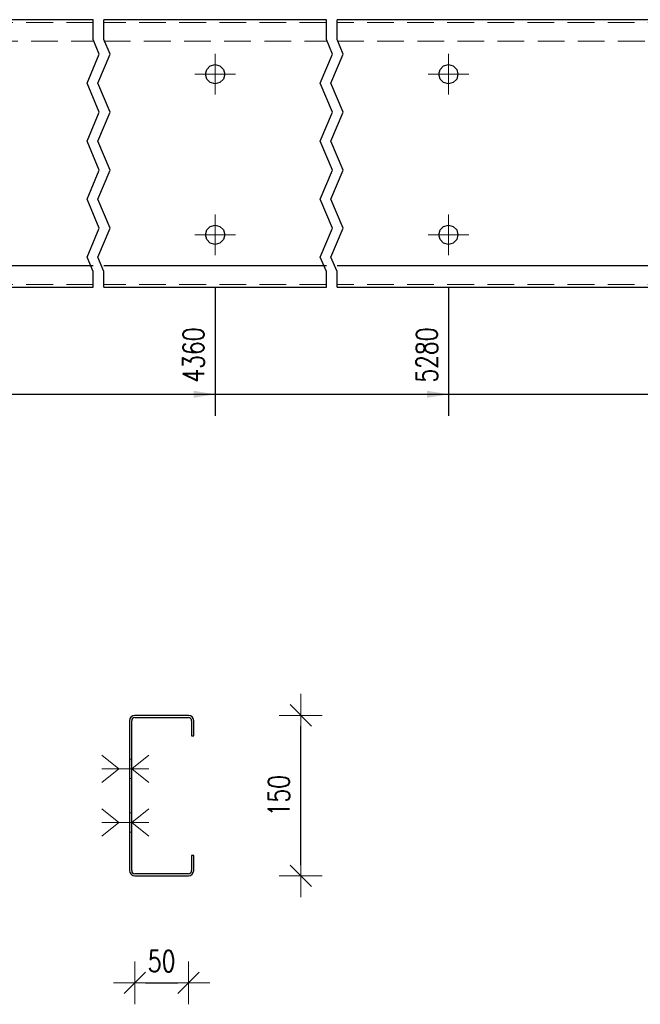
# Model space of a CAD drawing. Header units: millimetres. Extents: x -136 to 717, y 10101 to 10771.
# Tile 26 of 39: x 382 to 440, y 10310 to 10402. Entities that reach past the tile are written whole.
import ezdxf

# ---------------------------------------------------------------- set-up
doc = ezdxf.new("R2010")
doc.units = ezdxf.units.MM
doc.header["$LTSCALE"] = 10
doc.linetypes.add('HIDDEN', pattern=[0.375, 0.25, -0.125])
doc.linetypes.add('MITTE', pattern=[2, 1.25, -0.25, 0.25, -0.25])
doc.layers.get('Defpoints').update_dxf_attribs({"color": 1})
for name, color, linetype, lineweight in [('PS_Bolt', 4, 'Continuous', 13), ('PS_DIM', 4, 'Continuous', 13), ('PS_Hidden', 2, 'HIDDEN', 9), ('PS_Mid', 5, 'MITTE', 15), ('PS_Shape', 161, 'Continuous', 30), ('PS_SOLID', 7, 'Continuous', 30)]:
    doc.layers.add(name, color=color, linetype=linetype, lineweight=lineweight)
doc.styles.add('simplex', font='simplex.shx', dxfattribs={"width": 0.75})
doc.dimstyles.new('1_10_GŁ_DS1-LS10', dxfattribs={"dimtxt": 2, "dimasz": 2, "dimexe": 2, "dimexo": 5, "dimgap": 1, "dimtad": 1, "dimjust": 4, "dimdec": 0, "dimlfac": 10, "dimtxsty": 'simplex', "dimblk1": 'NONE', "dimsah": 1, "dimcen": 2, "dimclrd": 256, "dimclre": 256, "dimclrt": 3, "dimadec": 1, "dimazin": 0, "dimtfac": 1, "dimtdec": 0, "dimtmove": 2, "dimatfit": 3, "dimfxl": 1, "dimarcsym": 0})
doc.dimstyles.new('1_10_PRZ_DS1-LS10', dxfattribs={"dimtxt": 2, "dimasz": 1, "dimexe": 2, "dimexo": 5, "dimgap": 1, "dimtad": 1, "dimdec": 0, "dimlfac": 10, "dimtxsty": 'simplex', "dimblk": 'dimznak', "dimcen": 2, "dimse1": 1, "dimse2": 1, "dimclrt": 3, "dimadec": 1, "dimazin": 0, "dimtfac": 1, "dimtdec": 0, "dimtix": 1, "dimtmove": 2, "dimatfit": 3, "dimldrblk": 'dim-grot', "dimfxl": 1, "dimarcsym": 0})

# ---------------------------------------------------------------- blocks, each defined once
blk = doc.blocks.new('*D263')
at = {"layer": 'Defpoints', "color": 0, "transparency": 16777216}
for p in [(400.364, 10381.666), (280.364, 10376.766), (400.364, 10366.766)]:
    blk.add_point(p, dxfattribs=at)
at = {"layer": 'PS_DIM', "lineweight": -2, "transparency": 16777216}
for p, q in [((400.364, 10376.666), (400.364, 10364.766)), ((280.364, 10371.766), (280.364, 10364.766)), ((280.364, 10366.766), (398.364, 10366.766))]:
    blk.add_line(p, q, dxfattribs=at)
at = {"layer": 'PS_DIM', "transparency": 16777216}
blk.add_solid([(398.364, 10367.099), (398.364, 10366.433), (400.364, 10366.766)], dxfattribs=at)
at = {"layer": 'PS_DIM', "color": 3, "transparency": 16777216, "insert": (398.344, 10370.429), "char_height": 2, "attachment_point": 5, "rotation": 90, "style": 'simplex'}
blk.add_mtext('4360', dxfattribs=at)
blk = doc.blocks.new('_None')
blk = doc.blocks.new('*D264')
at = {"layer": 'Defpoints', "color": 0, "transparency": 16777216}
for p in [(422.164, 10381.666), (280.364, 10376.766), (422.164, 10366.766)]:
    blk.add_point(p, dxfattribs=at)
at = {"layer": 'PS_DIM', "lineweight": -2, "transparency": 16777216}
for p, q in [((422.164, 10376.666), (422.164, 10364.766)), ((280.364, 10371.766), (280.364, 10364.766)), ((280.364, 10366.766), (420.164, 10366.766))]:
    blk.add_line(p, q, dxfattribs=at)
at = {"layer": 'PS_DIM', "transparency": 16777216}
blk.add_solid([(420.164, 10367.099), (420.164, 10366.433), (422.164, 10366.766)], dxfattribs=at)
at = {"layer": 'PS_DIM', "color": 3, "transparency": 16777216, "insert": (420.144, 10370.429), "char_height": 2, "attachment_point": 5, "rotation": 90, "style": 'simplex'}
blk.add_mtext('5280', dxfattribs=at)
blk = doc.blocks.new('*D265')
at = {"layer": 'Defpoints', "color": 0, "transparency": 16777216}
for p in [(459.164, 10381.666), (280.364, 10376.766), (459.164, 10366.766)]:
    blk.add_point(p, dxfattribs=at)
at = {"layer": 'PS_DIM', "lineweight": -2, "transparency": 16777216}
for p, q in [((459.164, 10376.666), (459.164, 10364.766)), ((280.364, 10371.766), (280.364, 10364.766)), ((280.364, 10366.766), (457.164, 10366.766))]:
    blk.add_line(p, q, dxfattribs=at)
at = {"layer": 'PS_DIM', "transparency": 16777216}
blk.add_solid([(457.164, 10367.099), (457.164, 10366.433), (459.164, 10366.766)], dxfattribs=at)
at = {"layer": 'PS_DIM', "color": 3, "transparency": 16777216, "insert": (457.144, 10370.429), "char_height": 2, "attachment_point": 5, "rotation": 90, "style": 'simplex'}
blk.add_mtext('5650', dxfattribs=at)
blk = doc.blocks.new('*D266')
at = {"layer": 'Defpoints', "color": 0, "transparency": 16777216}
for p in [(480.964, 10381.666), (280.364, 10376.766), (480.964, 10366.766)]:
    blk.add_point(p, dxfattribs=at)
at = {"layer": 'PS_DIM', "lineweight": -2, "transparency": 16777216}
for p, q in [((480.964, 10376.666), (480.964, 10364.766)), ((280.364, 10371.766), (280.364, 10364.766)), ((280.364, 10366.766), (478.964, 10366.766))]:
    blk.add_line(p, q, dxfattribs=at)
at = {"layer": 'PS_DIM', "transparency": 16777216}
blk.add_solid([(478.964, 10367.099), (478.964, 10366.433), (480.964, 10366.766)], dxfattribs=at)
at = {"layer": 'PS_DIM', "color": 3, "transparency": 16777216, "insert": (478.944, 10370.286), "char_height": 2, "attachment_point": 5, "rotation": 90, "style": 'simplex'}
blk.add_mtext('6180', dxfattribs=at)
blk = doc.blocks.new('*D267')
at = {"layer": 'Defpoints', "color": 0, "transparency": 16777216}
for p in [(488.964, 10381.666), (280.364, 10376.766), (488.964, 10366.766)]:
    blk.add_point(p, dxfattribs=at)
at = {"layer": 'PS_DIM', "lineweight": -2, "transparency": 16777216}
for p, q in [((488.964, 10376.666), (488.964, 10364.766)), ((280.364, 10371.766), (280.364, 10364.766)), ((280.364, 10366.766), (486.964, 10366.766))]:
    blk.add_line(p, q, dxfattribs=at)
at = {"layer": 'PS_DIM', "transparency": 16777216}
blk.add_solid([(486.964, 10367.099), (486.964, 10366.433), (488.964, 10366.766)], dxfattribs=at)
at = {"layer": 'PS_DIM', "color": 3, "transparency": 16777216, "insert": (486.944, 10370.429), "char_height": 2, "attachment_point": 5, "rotation": 90, "style": 'simplex'}
blk.add_mtext('6260', dxfattribs=at)
blk = doc.blocks.new('*D268')
at = {"layer": 'Defpoints', "color": 0, "transparency": 16777216}
for p in [(510.764, 10381.666), (280.364, 10376.766), (510.764, 10366.766)]:
    blk.add_point(p, dxfattribs=at)
at = {"layer": 'PS_DIM', "lineweight": -2, "transparency": 16777216}
for p, q in [((510.764, 10376.666), (510.764, 10364.766)), ((280.364, 10371.766), (280.364, 10364.766)), ((280.364, 10366.766), (508.764, 10366.766))]:
    blk.add_line(p, q, dxfattribs=at)
at = {"layer": 'PS_DIM', "transparency": 16777216}
blk.add_solid([(508.764, 10367.099), (508.764, 10366.433), (510.764, 10366.766)], dxfattribs=at)
at = {"layer": 'PS_DIM', "color": 3, "transparency": 16777216, "insert": (508.744, 10370.429), "char_height": 2, "attachment_point": 5, "rotation": 90, "style": 'simplex'}
blk.add_mtext('6790', dxfattribs=at)
blk = doc.blocks.new('*D269')
at = {"layer": 'Defpoints', "color": 0, "transparency": 16777216}
for p in [(280.364, 10376.766), (513.764, 10376.766), (513.764, 10366.766)]:
    blk.add_point(p, dxfattribs=at)
at = {"layer": 'PS_DIM', "lineweight": -2, "transparency": 16777216}
for p, q in [((280.364, 10371.766), (280.364, 10364.766)), ((513.764, 10371.766), (513.764, 10364.766)), ((280.364, 10366.766), (511.764, 10366.766))]:
    blk.add_line(p, q, dxfattribs=at)
at = {"layer": 'PS_DIM', "transparency": 16777216}
blk.add_solid([(511.764, 10367.099), (511.764, 10366.433), (513.764, 10366.766)], dxfattribs=at)
at = {"layer": 'PS_DIM', "color": 3, "transparency": 16777216, "insert": (512.186, 10370.45), "char_height": 2, "attachment_point": 5, "rotation": 90, "style": 'simplex'}
blk.add_mtext('6820', dxfattribs=at)
blk = doc.blocks.new('dimznak')
at = {"color": 0}
for points in [[(0, 2), (0, -2)], [(-2, 0), (2, 0)]]:
    blk.add_lwpolyline(points, dxfattribs=at)
at = {"color": 2}
blk.add_lwpolyline([(1, 1), (-1, -1)], dxfattribs=at)
blk = doc.blocks.new('*D288')
at = {"layer": 'Defpoints', "color": 0, "transparency": 16777216}
for p in [(392.864, 10321.766), (397.864, 10321.766), (397.864, 10311.766)]:
    blk.add_point(p, dxfattribs=at)
at = {"layer": 'PS_DIM', "color": 0, "lineweight": -2, "transparency": 16777216}
blk.add_line((393.864, 10311.766), (396.864, 10311.766), dxfattribs=at)
at = {"layer": 'PS_DIM', "color": 0, "lineweight": -2, "transparency": 16777216, "rotation": 180}
blk.add_blockref('dimznak', (392.864, 10311.766), dxfattribs=at)
at = {"layer": 'PS_DIM', "color": 0, "lineweight": -2, "transparency": 16777216}
blk.add_blockref('dimznak', (397.864, 10311.766), dxfattribs=at)
at = {"layer": 'PS_DIM', "color": 3, "transparency": 16777216, "insert": (395.364, 10313.806), "char_height": 2, "attachment_point": 5, "style": 'simplex'}
blk.add_mtext('50', dxfattribs=at)
blk = doc.blocks.new('dim-grot')
blk.add_hatch(color=256).paths.add_polyline_path([(0, 0), (-2, 0.5), (-2, -0.5)])
blk.add_lwpolyline([(0, 0), (-2, 0.5), (-2, -0.5), (0, 0)])
blk = doc.blocks.new('*D289')
at = {"layer": 'Defpoints', "color": 0, "transparency": 16777216}
for p in [(398.364, 10336.766), (408.364, 10336.766), (398.364, 10321.766)]:
    blk.add_point(p, dxfattribs=at)
at = {"layer": 'PS_DIM', "color": 0, "lineweight": -2, "transparency": 16777216}
blk.add_line((408.364, 10322.766), (408.364, 10335.766), dxfattribs=at)
for p, rotation in [((408.364, 10336.766), 90), ((408.364, 10321.766), 270)]:
    blk.add_blockref('dimznak', p, dxfattribs=dict(at, rotation=rotation))
at = {"layer": 'PS_DIM', "color": 3, "transparency": 16777216, "insert": (406.324, 10329.266), "char_height": 2, "attachment_point": 5, "rotation": 90, "style": 'simplex'}
blk.add_mtext('150', dxfattribs=at)
blk = doc.blocks.new('*X587')
at = {"color": 1}
for p, q in [((388.964, 10399.909), (388.964, 10401.766)), ((389.964, 10399.909), (389.964, 10401.766)), ((410.764, 10399.909), (410.764, 10401.766)), ((411.764, 10399.909), (411.764, 10401.766)), ((389.537, 10398.554), (388.964, 10399.909)), ((390.537, 10398.554), (389.964, 10399.909)), ((411.337, 10398.554), (410.764, 10399.909)), ((412.337, 10398.554), (411.764, 10399.909)), ((388.392, 10395.845), (389.537, 10398.554)), ((389.392, 10395.845), (390.537, 10398.554)), ((410.192, 10395.845), (411.337, 10398.554)), ((411.192, 10395.845), (412.337, 10398.554)), ((389.537, 10393.136), (388.392, 10395.845)), ((390.537, 10393.136), (389.392, 10395.845)), ((411.337, 10393.136), (410.192, 10395.845)), ((412.337, 10393.136), (411.192, 10395.845)), ((388.392, 10390.427), (389.537, 10393.136)), ((389.392, 10390.427), (390.537, 10393.136)), ((410.192, 10390.427), (411.337, 10393.136)), ((411.192, 10390.427), (412.337, 10393.136)), ((389.537, 10387.718), (388.392, 10390.427)), ((390.537, 10387.718), (389.392, 10390.427)), ((411.337, 10387.718), (410.192, 10390.427)), ((412.337, 10387.718), (411.192, 10390.427)), ((388.392, 10385.009), (389.537, 10387.718)), ((389.392, 10385.009), (390.537, 10387.718)), ((410.192, 10385.009), (411.337, 10387.718)), ((411.192, 10385.009), (412.337, 10387.718)), ((389.537, 10382.3), (388.392, 10385.009)), ((390.537, 10382.3), (389.392, 10385.009)), ((411.337, 10382.3), (410.192, 10385.009)), ((412.337, 10382.3), (411.192, 10385.009)), ((388.392, 10379.591), (389.537, 10382.3)), ((389.392, 10379.591), (390.537, 10382.3)), ((410.192, 10379.591), (411.337, 10382.3)), ((411.192, 10379.591), (412.337, 10382.3)), ((388.964, 10378.237), (388.392, 10379.591)), ((389.964, 10378.237), (389.392, 10379.591)), ((410.764, 10378.237), (410.192, 10379.591)), ((411.764, 10378.237), (411.192, 10379.591)), ((388.964, 10376.766), (388.964, 10378.237)), ((389.964, 10376.766), (389.964, 10378.237)), ((410.764, 10376.766), (410.764, 10378.237)), ((411.764, 10376.766), (411.764, 10378.237))]:
    blk.add_line(p, q, dxfattribs=at)
at = {"layer": 'PS_Hidden', "color": 2, "linetype": 'HIDDEN'}
for p, q in [((388.964, 10401.516), (368.164, 10401.516)), ((410.764, 10401.516), (389.964, 10401.516)), ((469.564, 10401.516), (411.764, 10401.516)), ((368.164, 10399.766), (388.964, 10399.766)), ((389.964, 10399.766), (410.764, 10399.766)), ((411.764, 10399.766), (469.564, 10399.766)), ((388.964, 10377.016), (368.164, 10377.016)), ((410.764, 10377.016), (389.964, 10377.016)), ((469.564, 10377.016), (411.764, 10377.016))]:
    blk.add_line(p, q, dxfattribs=at)
at = {"layer": 'PS_Mid', "color": 5, "linetype": 'MITTE'}
for p, q in [((400.364, 10398.566), (400.364, 10394.766)), ((422.164, 10398.566), (422.164, 10394.766)), ((402.264, 10396.666), (398.464, 10396.666)), ((424.064, 10396.666), (420.264, 10396.666)), ((400.364, 10383.566), (400.364, 10379.766)), ((422.164, 10383.566), (422.164, 10379.766)), ((402.264, 10381.666), (398.464, 10381.666)), ((424.064, 10381.666), (420.264, 10381.666))]:
    blk.add_line(p, q, dxfattribs=at)
at = {"layer": 'PS_SOLID', "color": 7, "linetype": 'Continuous'}
for p, q in [((388.964, 10401.766), (378.564, 10401.766)), ((400.364, 10401.766), (389.964, 10401.766)), ((410.764, 10401.766), (400.364, 10401.766)), ((422.164, 10401.766), (411.764, 10401.766)), ((459.164, 10401.766), (422.164, 10401.766)), ((399.464, 10396.666), (399.585, 10397.116)), ((399.585, 10397.116), (399.914, 10397.445)), ((399.914, 10397.445), (400.364, 10397.566)), ((400.364, 10397.566), (400.814, 10397.445)), ((400.814, 10397.445), (401.144, 10397.116)), ((401.144, 10397.116), (401.264, 10396.666)), ((421.264, 10396.666), (421.385, 10397.116)), ((421.385, 10397.116), (421.714, 10397.445)), ((421.714, 10397.445), (422.164, 10397.566)), ((422.164, 10397.566), (422.614, 10397.445)), ((422.614, 10397.445), (422.944, 10397.116)), ((422.944, 10397.116), (423.064, 10396.666)), ((399.585, 10396.216), (399.464, 10396.666)), ((399.914, 10395.887), (399.585, 10396.216)), ((401.144, 10396.216), (400.814, 10395.887)), ((401.264, 10396.666), (401.144, 10396.216)), ((421.385, 10396.216), (421.264, 10396.666)), ((421.714, 10395.887), (421.385, 10396.216)), ((422.944, 10396.216), (422.614, 10395.887)), ((423.064, 10396.666), (422.944, 10396.216)), ((400.364, 10395.766), (399.914, 10395.887)), ((400.814, 10395.887), (400.364, 10395.766)), ((422.164, 10395.766), (421.714, 10395.887)), ((422.614, 10395.887), (422.164, 10395.766)), ((399.585, 10382.116), (399.914, 10382.445)), ((399.914, 10382.445), (400.364, 10382.566)), ((400.364, 10382.566), (400.814, 10382.445)), ((400.814, 10382.445), (401.144, 10382.116)), ((421.385, 10382.116), (421.714, 10382.445)), ((421.714, 10382.445), (422.164, 10382.566)), ((422.164, 10382.566), (422.614, 10382.445)), ((422.614, 10382.445), (422.944, 10382.116)), ((399.464, 10381.666), (399.585, 10382.116)), ((399.585, 10381.216), (399.464, 10381.666)), ((401.144, 10382.116), (401.264, 10381.666)), ((401.264, 10381.666), (401.144, 10381.216)), ((421.264, 10381.666), (421.385, 10382.116)), ((421.385, 10381.216), (421.264, 10381.666)), ((422.944, 10382.116), (423.064, 10381.666)), ((423.064, 10381.666), (422.944, 10381.216)), ((399.914, 10380.887), (399.585, 10381.216)), ((400.364, 10380.766), (399.914, 10380.887)), ((400.814, 10380.887), (400.364, 10380.766)), ((401.144, 10381.216), (400.814, 10380.887)), ((421.714, 10380.887), (421.385, 10381.216)), ((422.164, 10380.766), (421.714, 10380.887)), ((422.614, 10380.887), (422.164, 10380.766)), ((422.944, 10381.216), (422.614, 10380.887)), ((388.964, 10378.766), (368.164, 10378.766)), ((410.764, 10378.766), (389.964, 10378.766)), ((469.564, 10378.766), (411.764, 10378.766)), ((368.164, 10376.766), (388.964, 10376.766)), ((389.964, 10376.766), (410.764, 10376.766)), ((411.764, 10376.766), (469.564, 10376.766))]:
    blk.add_line(p, q, dxfattribs=at)
blk = doc.blocks.new('*X612')
at = {"color": 3, "linetype": 'Continuous'}
for p, q in [((391.364, 10326.766), (389.764, 10328.046)), ((392.564, 10326.766), (394.164, 10328.046)), ((389.764, 10325.486), (391.364, 10326.766)), ((389.764, 10326.766), (394.164, 10326.766)), ((394.164, 10325.486), (392.564, 10326.766))]:
    blk.add_line(p, q, dxfattribs=at)
blk = doc.blocks.new('*X613')
at = {"color": 3, "linetype": 'Continuous'}
for p, q in [((391.364, 10331.766), (389.764, 10333.046)), ((392.564, 10331.766), (394.164, 10333.046)), ((389.764, 10330.486), (391.364, 10331.766)), ((389.764, 10331.766), (394.164, 10331.766)), ((394.164, 10330.486), (392.564, 10331.766))]:
    blk.add_line(p, q, dxfattribs=at)
blk = doc.blocks.new('*X614')
at = {"color": 3, "linetype": 'Continuous'}
for p, q in [((391.364, 10331.766), (389.764, 10333.046)), ((392.564, 10331.766), (394.164, 10333.046)), ((389.764, 10330.486), (391.364, 10331.766)), ((389.764, 10331.766), (394.164, 10331.766)), ((394.164, 10330.486), (392.564, 10331.766))]:
    blk.add_line(p, q, dxfattribs=at)
blk = doc.blocks.new('*X615')
at = {"color": 3, "linetype": 'Continuous'}
for p, q in [((391.364, 10326.766), (389.764, 10328.046)), ((392.564, 10326.766), (394.164, 10328.046)), ((389.764, 10325.486), (391.364, 10326.766)), ((389.764, 10326.766), (394.164, 10326.766)), ((394.164, 10325.486), (392.564, 10326.766))]:
    blk.add_line(p, q, dxfattribs=at)
blk = doc.blocks.new('*X616')
at = {"color": 3, "linetype": 'Continuous'}
for p, q in [((391.364, 10326.766), (389.764, 10328.046)), ((392.564, 10326.766), (394.164, 10328.046)), ((389.764, 10325.486), (391.364, 10326.766)), ((389.764, 10326.766), (394.164, 10326.766)), ((394.164, 10325.486), (392.564, 10326.766))]:
    blk.add_line(p, q, dxfattribs=at)
blk = doc.blocks.new('*X617')
at = {"color": 3, "linetype": 'Continuous'}
for p, q in [((391.364, 10331.766), (389.764, 10333.046)), ((392.564, 10331.766), (394.164, 10333.046)), ((389.764, 10330.486), (391.364, 10331.766)), ((389.764, 10331.766), (394.164, 10331.766)), ((394.164, 10330.486), (392.564, 10331.766))]:
    blk.add_line(p, q, dxfattribs=at)
blk = doc.blocks.new('*X618')
at = {"layer": 'PS_Hidden', "color": 2, "linetype": 'HIDDEN'}
for p, q in [((392.564, 10332.666), (392.364, 10332.666)), ((392.364, 10330.866), (392.564, 10330.866)), ((392.564, 10327.666), (392.364, 10327.666)), ((392.564, 10327.666), (392.364, 10327.666)), ((392.364, 10325.866), (392.564, 10325.866)), ((392.364, 10325.866), (392.564, 10325.866))]:
    blk.add_line(p, q, dxfattribs=at)
at = {"layer": 'PS_SOLID', "color": 7, "linetype": 'Continuous'}
for p, q in [((392.364, 10336.266), (392.364, 10322.266)), ((392.564, 10331.766), (392.564, 10336.266)), ((397.864, 10336.766), (392.864, 10336.766)), ((392.864, 10336.566), (397.864, 10336.566)), ((398.164, 10336.266), (398.164, 10334.866)), ((398.364, 10334.866), (398.364, 10336.266)), ((398.164, 10334.866), (398.364, 10334.866)), ((392.564, 10326.766), (392.564, 10331.766)), ((392.564, 10322.266), (392.564, 10326.766)), ((398.364, 10323.666), (398.164, 10323.666)), ((398.164, 10323.666), (398.164, 10322.266)), ((398.364, 10322.266), (398.364, 10323.666)), ((397.864, 10321.966), (392.864, 10321.966)), ((392.864, 10321.766), (397.864, 10321.766))]:
    blk.add_line(p, q, dxfattribs=at)
at = {"layer": 'PS_SOLID'}
for centre, radius, start, end in [((392.864, 10336.266), 0.5, 90, 180), ((392.864, 10336.266), 0.3, 90, 180), ((397.864, 10336.266), 0.5, 360, 90), ((397.864, 10336.266), 0.3, 360, 90), ((392.864, 10322.266), 0.5, 180, 270), ((392.864, 10322.266), 0.3, 180, 270), ((397.864, 10322.266), 0.3, 270, 0), ((397.864, 10322.266), 0.5, 270, 0)]:
    blk.add_arc(centre, radius, start, end, dxfattribs=at)

msp = doc.modelspace()

# ---------------------------------------------------------------- block references
at = {"layer": 'PS_Bolt', "color": 3}
for name in ['*X613', '*X614', '*X617', '*X612', '*X615', '*X616']:
    msp.add_blockref(name, (0, 0), dxfattribs=at)
at = {"layer": 'PS_Shape', "color": 2}
msp.add_blockref('*X587', (0, 0), dxfattribs=at)
at = {"layer": 'PS_Shape', "color": 5}
msp.add_blockref('*X618', (0, 0), dxfattribs=at)

# ---------------------------------------------------------------- dimensions: what is measured, and where the dimension line sits
at = {"layer": 'PS_DIM'}
for base, p2, text, picture, middle in [((400.364, 10366.766), (400.364, 10381.666), '4360', '*D263', (398.344, 10370.429)), ((422.164, 10366.766), (422.164, 10381.666), '5280', '*D264', (420.144, 10370.429)), ((459.164, 10366.766), (459.164, 10381.666), '5650', '*D265', (457.144, 10370.429)), ((480.964, 10366.766), (480.964, 10381.666), '6180', '*D266', (478.944, 10370.286)), ((488.964, 10366.766), (488.964, 10381.666), '6260', '*D267', (486.944, 10370.429)), ((510.764, 10366.766), (510.764, 10381.666), '6790', '*D268', (508.744, 10370.429)), ((513.764, 10366.766), (513.764, 10376.766), '6820', '*D269', (512.186, 10370.45))]:
    dim = msp.add_linear_dim(base=base, p1=(280.364, 10376.766), p2=p2, text=text, dimstyle='1_10_GŁ_DS1-LS10', dxfattribs=at)
    dim.commit()
    dim.dimension.update_dxf_attribs({"geometry": picture, "text_midpoint": middle, "dimtype": 128, "text_rotation": 90})
dim = msp.add_linear_dim(base=(408.364, 10336.766), p1=(398.364, 10321.766), p2=(398.364, 10336.766), angle=90, dimstyle='1_10_PRZ_DS1-LS10', dxfattribs=at)
dim.commit()
dim.dimension.update_dxf_attribs({"geometry": '*D289', "text_midpoint": (406.324, 10329.266), "dimtype": 128})
dim = msp.add_linear_dim(base=(397.864, 10311.766), p1=(392.864, 10321.766), p2=(397.864, 10321.766), dimstyle='1_10_PRZ_DS1-LS10', dxfattribs=at)
dim.commit()
dim.dimension.update_dxf_attribs({"geometry": '*D288', "text_midpoint": (395.364, 10313.806), "dimtype": 128})

doc.saveas('drawing.dxf')
